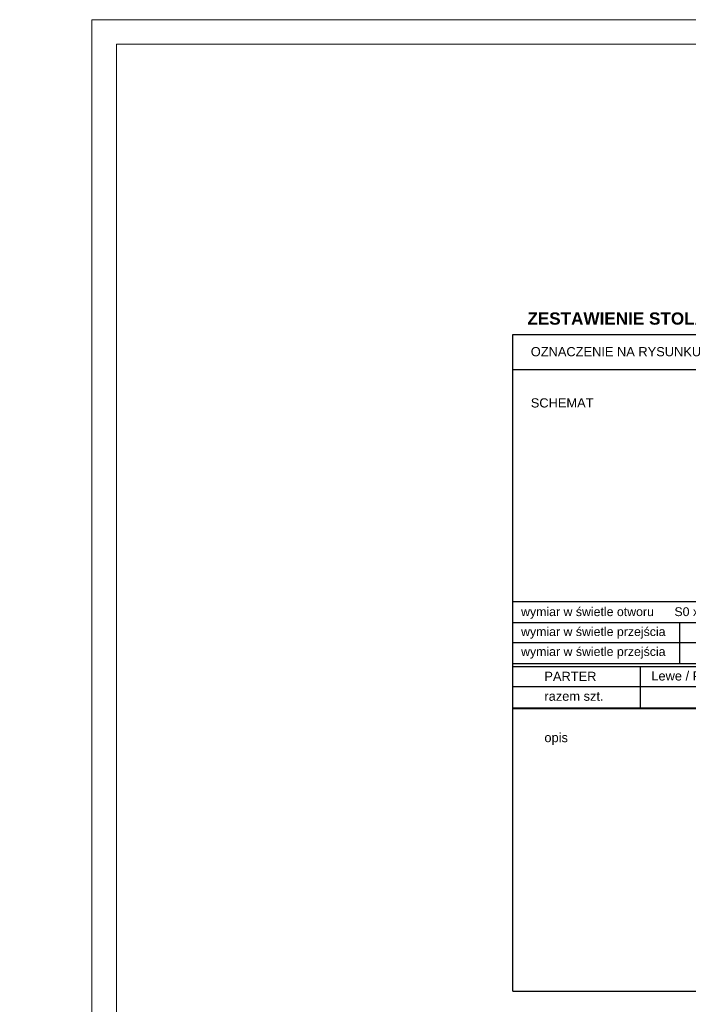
# Model space of a CAD drawing. Header units: millimetres. Extents: x 6197 to 108098, y 4257 to 29730.
# Tile 145 of 148: x 83941 to 85306, y 11365 to 13375. Entities that reach past the tile are written whole.
import ezdxf

# ---------------------------------------------------------------- set-up
doc = ezdxf.new("R2010")
doc.units = ezdxf.units.MM
doc.layers.add('&_opisy_100', color=51, linetype='Continuous', lineweight=20)
for name, color, linetype in [('0_pomocniczy', 7, 'Continuous'), ('R-----OP', 1, 'Continuous'), ('R-TAB', 1, 'Continuous')]:
    doc.layers.add(name, color=color, linetype=linetype)
doc.styles.add('Romans', font='romans.shx', dxfattribs={"width": 0.75})
doc.styles.get("Standard").update_dxf_attribs({"font": 'arial.ttf'})

msp = doc.modelspace()

# ---------------------------------------------------------------- linework, layer by layer
at = {"color": 3, "lineweight": 0}
for p, q in [((84088.837, 13374.853), (90028.837, 13374.853)), ((84088.837, 9174.853), (84088.837, 13374.853))]:
    msp.add_line(p, q, dxfattribs=at)
at = {"lineweight": 0}
for p, q in [((84138.837, 9224.853), (84138.837, 13324.853)), ((84138.837, 13324.853), (89978.837, 13324.853))]:
    msp.add_line(p, q, dxfattribs=at)
at = {"layer": '0_pomocniczy', "color": 0}
for p, q in [((84948.171, 12732.35), (86862.521, 12732.35)), ((84948.171, 12013.687), (84948.171, 12732.35)), ((84948.171, 12661.018), (86862.521, 12661.018)), ((84948.171, 12661.018), (86862.521, 12661.018)), ((84948.171, 12187.486), (86862.521, 12187.486)), ((84948.171, 12144.378), (86862.521, 12144.378)), ((85288.456, 12144.378), (85288.456, 12060.602)), ((84948.171, 12103.681), (86862.521, 12103.681)), ((84948.171, 12060.602), (86862.521, 12060.602)), ((84948.171, 12054.384), (86862.521, 12054.384)), ((85208.09, 12054.384), (85208.09, 11967.973)), ((85208.09, 12017.787), (85208.09, 12013.687)), ((84948.171, 12013.687), (86862.521, 12013.687)), ((84948.171, 11392.001), (84948.171, 12013.687)), ((84948.171, 12013.687), (86862.521, 12013.687)), ((85208.09, 12013.687), (85208.09, 11970.632)), ((84948.171, 11970.632), (86862.521, 11970.632)), ((84948.171, 11968.822), (86862.521, 11968.822)), ((84948.171, 11392.001), (86862.521, 11392.001))]:
    msp.add_line(p, q, dxfattribs=at)

# ---------------------------------------------------------------- texts
at = {"layer": '&_opisy_100', "color": 0, "char_height": 30, "width": 841.27656, "attachment_point": 1, "rotation": 359.999998, "style": 'Romans'}
for s, insert in [('\\A1;\\pi-90,l120,t120;+ 7,15', (81692.022, 11642.925)), ('\\A1;\\pi-90,l120,t120;+ 7,12', (81692.022, 11590.016))]:
    msp.add_mtext(s, dxfattribs=dict(at, insert=insert))
at = {"insert": (79298.436, 10964.096), "char_height": 30, "attachment_point": 1, "rotation": 17.454955}
msp.add_mtext_dynamic_manual_height_columns('\\A1;\\pi48.86939,t318.86939;projektowana ściana szczytowa \\P\\pi214.0331,t484.0331;o grub. 24 cm', width=680.22173, gutter_width=12.5, heights=[0], dxfattribs=at)
at = {"layer": '0_pomocniczy', "color": 0, "ltscale": 0.5, "width": 553.25615, "attachment_point": 1}
for s, insert, char_height in [('OZNACZENIE NA RYSUNKU', (84984.619, 12706.637), 18.74189), ('SCHEMAT', (84984.619, 12602.093), 18.7419), ('wymiar w świetle otworu      S0 x H0', (84964.821, 12175.556), 18), ('wymiar w świetle przejścia', (84964.821, 12134.859), 18), ('wymiar w świetle przejścia', (84964.821, 12094.161), 18), ('PARTER', (85012.407, 12043.98), 18.7419), ('Lewe / Prawe', (85230.638, 12044.853), 18.74189), ('razem szt.', (85012.407, 12003.468), 18.7419), ('opis', (85012.407, 11918.974), 18.7419)]:
    msp.add_mtext(s, dxfattribs=dict(at, insert=insert, char_height=char_height))
at = {"layer": 'R-----OP', "color": 0, "insert": (85304.507, 12777.377), "char_height": 25, "width": 677.19286, "attachment_point": 2, "rotation": 0.004803}
msp.add_mtext('\\pi-75,l75,t75;{\\fArial|b1|i0|c238|p34;ZESTAWIENIE STOLARKI DRZWIOWEJ}', dxfattribs=at)
at = {"layer": 'R-TAB', "color": 0, "ltscale": 24, "char_height": 75, "attachment_point": 1}
for s, insert, width in [('\\pi356.50534;SZCZEGÓŁ "B"\\P\\pi606.72703; 1:10', (62020.466, 12876.824), 1441.47248), ('\\pi365.15907;SZCZEGÓŁ WYKOŃCZENIA MURKA ATTYKI\\P\\pi1332.68977; 1:10', (80162.418, 12187.761), 2893.39795)]:
    msp.add_mtext(s, dxfattribs=dict(at, insert=insert, width=width))

doc.saveas('drawing.dxf')
